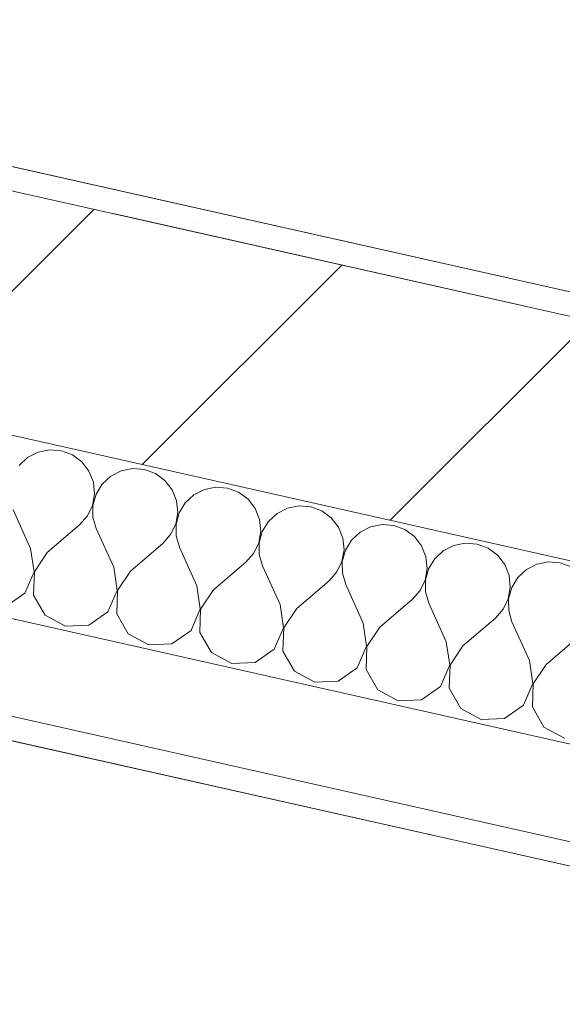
# Model space of a CAD drawing. Header units: millimetres. Extents: x -7145539 to 8272368, y 6117771 to 6337028.
# Tile 103 of 213: x -6869439 to -6868984, y 6134714 to 6135540. Entities that reach past the tile are written whole.
import ezdxf
from ezdxf.enums import TextEntityAlignment as Align

# ---------------------------------------------------------------- set-up
doc = ezdxf.new("R2010")
doc.units = ezdxf.units.MM
doc.header["$MEASUREMENT"] = 0
doc.linetypes.add('Штрихпунктирная', pattern=[670.277762, 352.777767, -176.388884, 0, -141.111112])
for name, color, linetype in [('S - квартира_помещение.АР', 7, 'Continuous'), ('АР-Стены_внешние_.АР', 7, 'Continuous'), ('АР-Чертеж-Оси_Осевые размеры.АР', 7, 'Continuous'), ('АР-Чертеж-Размеры.АР', 7, 'Continuous')]:
    doc.layers.add(name, color=color, linetype=linetype)
for name, color, linetype, lineweight in [('АР-Стены_внешние_.АР_Ном._пера__1', 7, 'Continuous', 30), ('АР-Стены_внешние_.АР_Ном._пера__120', 7, 'Continuous', 0), ('АР-Чертеж-Оси_Осевые размеры.АР_Ном._пера__120', 7, 'Continuous', 0), ('АР-Чертеж-Размеры.АР_Ном._пера__1', 7, 'Continuous', 0)]:
    doc.layers.add(name, color=color, linetype=linetype, lineweight=lineweight)
doc.styles.add('РЎР“Р•РќР•Р\xa0Р\x98Р\xa0_РЎРўР\x98Р›Р¬_2', font='GOTHIC.TTF')
doc.styles.add('РЎР“Р•РќР•Р\xa0Р\x98Р\xa0_РЎРўР\x98Р›Р¬_6', font='GOST_Common.ttf')
doc.dimstyles.new('СГЕНЕРИР_СТИЛЬ__8', dxfattribs={"dimtxt": 150, "dimasz": 237.5, "dimexe": 0.18, "dimexo": 0.0625, "dimgap": 0, "dimtad": 1, "dimdec": 0, "dimzin": 0, "dimdsep": 46, "dimtxsty": 'РЎР“Р•РќР•Р\xa0Р\x98Р\xa0_РЎРўР\x98Р›Р¬_6', "dimblk": 'ARROWHEAD_6', "dimblk1": 'ARROWHEAD_6', "dimblk2": 'ARROWHEAD_6', "dimcen": 0.09, "dimse1": 1, "dimse2": 1, "dimclrd": 7, "dimclre": 7, "dimclrt": 7, "dimazin": 0, "dimtfac": 1, "dimtdec": 4, "dimtmove": 2, "dimatfit": 3, "dimfxl": 1, "dimtolj": 1, "dimtzin": 0, "dimarcsym": 0})

# ---------------------------------------------------------------- blocks, each defined once
blk = doc.blocks.new('*X807', base_point=(-6256761.35, 6562677.79))
at = {"layer": 'АР-Стены_внешние_.АР_Ном._пера__1', "color": 7, "linetype": 'Continuous', "lineweight": 0}
for p, q in [((-6869413.57, 6135179.46), (-6869423.24, 6135177.56)), ((-6869403.75, 6135178.65), (-6869413.57, 6135179.46)), ((-6869432.02, 6135173.09), (-6869439.24, 6135166.39)), ((-6869423.24, 6135177.56), (-6869432.02, 6135173.09)), ((-6869394.53, 6135175.18), (-6869403.75, 6135178.65)), ((-6869386.6, 6135169.33), (-6869394.53, 6135175.18)), ((-6869380.58, 6135161.53), (-6869386.6, 6135169.33)), ((-6869343.88, 6135163.81), (-6869353.55, 6135161.91)), ((-6869334.06, 6135163), (-6869343.88, 6135163.81)), ((-6869324.83, 6135159.53), (-6869334.06, 6135163)), ((-6869376.91, 6135152.39), (-6869380.58, 6135161.53)), ((-6869362.33, 6135157.43), (-6869369.55, 6135150.73)), ((-6869353.55, 6135161.91), (-6869362.33, 6135157.43)), ((-6869316.91, 6135153.68), (-6869324.83, 6135159.53)), ((-6869375.88, 6135142.59), (-6869376.91, 6135152.39)), ((-6869369.55, 6135150.73), (-6869374.67, 6135142.31)), ((-6869310.88, 6135145.88), (-6869316.91, 6135153.68)), ((-6869283.85, 6135146.25), (-6869292.64, 6135141.78)), ((-6869274.19, 6135148.16), (-6869283.85, 6135146.25)), ((-6869264.37, 6135147.34), (-6869274.19, 6135148.16)), ((-6869255.14, 6135143.88), (-6869264.37, 6135147.34)), ((-6869377.57, 6135132.88), (-6869375.88, 6135142.59)), ((-6869374.67, 6135142.31), (-6869377.29, 6135132.81)), ((-6869307.22, 6135136.73), (-6869310.88, 6135145.88)), ((-6869292.64, 6135141.78), (-6869299.86, 6135135.08)), ((-6869247.22, 6135138.02), (-6869255.14, 6135143.88)), ((-6869241.19, 6135130.23), (-6869247.22, 6135138.02)), ((-6869381.85, 6135124), (-6869377.57, 6135132.88)), ((-6869377.29, 6135132.81), (-6869377.22, 6135122.96)), ((-6869306.19, 6135126.93), (-6869307.22, 6135136.73)), ((-6869299.86, 6135135.08), (-6869304.98, 6135126.66)), ((-6869237.52, 6135121.08), (-6869241.19, 6135130.23)), ((-6869214.16, 6135130.6), (-6869222.94, 6135126.13)), ((-6869204.49, 6135132.5), (-6869214.16, 6135130.6)), ((-6869194.67, 6135131.69), (-6869204.49, 6135132.5)), ((-6869185.45, 6135128.23), (-6869194.67, 6135131.69)), ((-6869429.5, 6135096.58), (-6869444.15, 6135129.16)), ((-6869388.4, 6135116.63), (-6869381.85, 6135124)), ((-6869377.22, 6135122.96), (-6869374.46, 6135113.5)), ((-6869307.88, 6135117.23), (-6869306.19, 6135126.93)), ((-6869304.98, 6135126.66), (-6869307.6, 6135117.16)), ((-6869222.94, 6135126.13), (-6869230.17, 6135119.43)), ((-6869177.52, 6135122.37), (-6869185.45, 6135128.23)), ((-6869171.5, 6135114.57), (-6869177.52, 6135122.37)), ((-6869415.56, 6135093.45), (-6869388.4, 6135116.63)), ((-6869359.81, 6135080.93), (-6869374.46, 6135113.5)), ((-6869312.16, 6135108.35), (-6869307.88, 6135117.23)), ((-6869307.6, 6135117.16), (-6869307.53, 6135107.31)), ((-6869236.5, 6135111.28), (-6869237.52, 6135121.08)), ((-6869230.17, 6135119.43), (-6869235.29, 6135111.01)), ((-6869167.83, 6135105.43), (-6869171.5, 6135114.57)), ((-6869144.47, 6135114.95), (-6869153.25, 6135110.48)), ((-6869134.8, 6135116.85), (-6869144.47, 6135114.95)), ((-6869124.98, 6135116.04), (-6869134.8, 6135116.85)), ((-6869115.76, 6135112.57), (-6869124.98, 6135116.04)), ((-6869318.7, 6135100.98), (-6869312.16, 6135108.35)), ((-6869307.53, 6135107.31), (-6869304.77, 6135097.85)), ((-6869238.19, 6135101.57), (-6869236.5, 6135111.28)), ((-6869235.29, 6135111.01), (-6869237.91, 6135101.51)), ((-6869166.81, 6135095.63), (-6869167.83, 6135105.43)), ((-6869153.25, 6135110.48), (-6869160.47, 6135103.78)), ((-6869107.83, 6135106.72), (-6869115.76, 6135112.57)), ((-6869101.81, 6135098.92), (-6869107.83, 6135106.72)), ((-6869426.67, 6135077.27), (-6869429.5, 6135096.58)), ((-6869345.87, 6135077.8), (-6869318.7, 6135100.98)), ((-6869290.12, 6135065.28), (-6869304.77, 6135097.85)), ((-6869242.47, 6135092.7), (-6869238.19, 6135101.57)), ((-6869237.91, 6135101.51), (-6869237.84, 6135091.66)), ((-6869160.47, 6135103.78), (-6869165.59, 6135095.36)), ((-6869098.14, 6135089.78), (-6869101.81, 6135098.92)), ((-6869074.78, 6135099.3), (-6869083.56, 6135094.82)), ((-6869065.11, 6135101.2), (-6869074.78, 6135099.3)), ((-6869055.29, 6135100.39), (-6869065.11, 6135101.2)), ((-6869046.06, 6135096.92), (-6869055.29, 6135100.39)), ((-6869038.14, 6135091.07), (-6869046.06, 6135096.92)), ((-6869415.56, 6135093.45), (-6869426.39, 6135077.21)), ((-6869249.01, 6135085.33), (-6869242.47, 6135092.7)), ((-6869237.84, 6135091.66), (-6869235.07, 6135082.2)), ((-6869168.5, 6135085.92), (-6869166.81, 6135095.63)), ((-6869165.59, 6135095.36), (-6869168.22, 6135085.86)), ((-6869097.11, 6135079.98), (-6869098.14, 6135089.78)), ((-6869083.56, 6135094.82), (-6869090.78, 6135088.12)), ((-6869032.11, 6135083.27), (-6869038.14, 6135091.07)), ((-6869356.98, 6135061.62), (-6869359.81, 6135080.93)), ((-6869276.18, 6135062.15), (-6869249.01, 6135085.33)), ((-6869220.43, 6135049.62), (-6869235.07, 6135082.2)), ((-6869172.78, 6135077.04), (-6869168.5, 6135085.92)), ((-6869168.22, 6135085.86), (-6869168.14, 6135076)), ((-6869098.8, 6135070.27), (-6869097.11, 6135079.98)), ((-6869090.78, 6135088.12), (-6869095.9, 6135079.7)), ((-6869028.45, 6135074.12), (-6869032.11, 6135083.27)), ((-6869005.08, 6135083.64), (-6869013.87, 6135079.17)), ((-6868995.42, 6135085.55), (-6869005.08, 6135083.64)), ((-6868985.6, 6135084.73), (-6868995.42, 6135085.55)), ((-6868976.37, 6135081.27), (-6868985.6, 6135084.73)), ((-6869434.41, 6135059.35), (-6869426.67, 6135077.27)), ((-6869426.39, 6135077.21), (-6869427.05, 6135057.7)), ((-6869345.87, 6135077.8), (-6869356.69, 6135061.55)), ((-6869179.32, 6135069.68), (-6869172.78, 6135077.04)), ((-6869168.14, 6135076), (-6869165.38, 6135066.55)), ((-6869095.9, 6135079.7), (-6869098.52, 6135070.2)), ((-6869027.42, 6135064.32), (-6869028.45, 6135074.12)), ((-6869021.09, 6135072.47), (-6869026.21, 6135064.05)), ((-6869013.87, 6135079.17), (-6869021.09, 6135072.47)), ((-6869287.28, 6135045.97), (-6869290.12, 6135065.28)), ((-6869206.49, 6135046.49), (-6869179.32, 6135069.68)), ((-6869150.73, 6135033.97), (-6869165.38, 6135066.55)), ((-6869103.08, 6135061.39), (-6869098.8, 6135070.27)), ((-6869098.52, 6135070.2), (-6869098.45, 6135060.35)), ((-6869029.11, 6135054.62), (-6869027.42, 6135064.32)), ((-6869026.21, 6135064.05), (-6869028.83, 6135054.55)), ((-6869450.41, 6135048.18), (-6869434.41, 6135059.35)), ((-6869427.05, 6135057.7), (-6869417.36, 6135040.76)), ((-6869364.72, 6135043.7), (-6869356.98, 6135061.62)), ((-6869356.69, 6135061.55), (-6869357.36, 6135042.05)), ((-6869276.18, 6135062.15), (-6869287, 6135045.9)), ((-6869109.63, 6135054.02), (-6869103.08, 6135061.39)), ((-6869098.45, 6135060.35), (-6869095.69, 6135050.89)), ((-6869217.59, 6135030.31), (-6869220.43, 6135049.62)), ((-6869136.8, 6135030.84), (-6869109.63, 6135054.02)), ((-6869081.04, 6135018.32), (-6869095.69, 6135050.89)), ((-6869033.39, 6135045.74), (-6869029.11, 6135054.62)), ((-6869028.83, 6135054.55), (-6869028.76, 6135044.7)), ((-6869417.36, 6135040.76), (-6869400.21, 6135031.44)), ((-6869380.72, 6135032.53), (-6869364.72, 6135043.7)), ((-6869357.36, 6135042.05), (-6869347.67, 6135025.1)), ((-6869295.02, 6135028.05), (-6869287.28, 6135045.97)), ((-6869287, 6135045.9), (-6869287.67, 6135026.39)), ((-6869206.49, 6135046.49), (-6869217.31, 6135030.25)), ((-6869039.93, 6135038.37), (-6869033.39, 6135045.74)), ((-6869028.76, 6135044.7), (-6869026, 6135035.24)), ((-6869400.21, 6135031.44), (-6869380.72, 6135032.53)), ((-6869147.9, 6135014.66), (-6869150.73, 6135033.97)), ((-6869136.8, 6135030.84), (-6869147.62, 6135014.6)), ((-6869067.1, 6135015.19), (-6869039.93, 6135038.37)), ((-6869011.35, 6135002.67), (-6869026, 6135035.24)), ((-6869347.67, 6135025.1), (-6869330.52, 6135015.78)), ((-6869311.03, 6135016.87), (-6869295.02, 6135028.05)), ((-6869287.67, 6135026.39), (-6869277.98, 6135009.45)), ((-6869225.33, 6135012.39), (-6869217.59, 6135030.31)), ((-6869217.31, 6135030.25), (-6869217.97, 6135010.74)), ((-6868997.41, 6134999.54), (-6868970.24, 6135022.72)), ((-6869330.52, 6135015.78), (-6869311.03, 6135016.87)), ((-6869155.64, 6134996.74), (-6869147.9, 6135014.66)), ((-6869147.62, 6135014.6), (-6869148.28, 6134995.09)), ((-6869078.21, 6134999.01), (-6869081.04, 6135018.32)), ((-6869067.1, 6135015.19), (-6869077.92, 6134998.94)), ((-6869277.98, 6135009.45), (-6869260.82, 6135000.13)), ((-6869241.34, 6135001.22), (-6869225.33, 6135012.39)), ((-6869217.97, 6135010.74), (-6869208.28, 6134993.8)), ((-6869260.82, 6135000.13), (-6869241.34, 6135001.22)), ((-6869085.95, 6134981.09), (-6869078.21, 6134999.01)), ((-6869077.92, 6134998.94), (-6869078.59, 6134979.44)), ((-6869008.51, 6134983.36), (-6869011.35, 6135002.67)), ((-6868997.41, 6134999.54), (-6869008.23, 6134983.29)), ((-6869208.28, 6134993.8), (-6869191.13, 6134984.48)), ((-6869171.64, 6134985.57), (-6869155.64, 6134996.74)), ((-6869148.28, 6134995.09), (-6869138.59, 6134978.15)), ((-6869191.13, 6134984.48), (-6869171.64, 6134985.57)), ((-6869101.95, 6134969.92), (-6869085.95, 6134981.09)), ((-6869016.25, 6134965.44), (-6869008.51, 6134983.36)), ((-6869008.23, 6134983.29), (-6869008.9, 6134963.78)), ((-6869138.59, 6134978.15), (-6869121.44, 6134968.83)), ((-6869078.59, 6134979.44), (-6869068.9, 6134962.49)), ((-6869121.44, 6134968.83), (-6869101.95, 6134969.92)), ((-6869032.26, 6134954.26), (-6869016.25, 6134965.44)), ((-6869068.9, 6134962.49), (-6869051.75, 6134953.17)), ((-6869008.9, 6134963.78), (-6868999.21, 6134946.84)), ((-6869051.75, 6134953.17), (-6869032.26, 6134954.26)), ((-6868999.21, 6134946.84), (-6868982.06, 6134937.52))]:
    blk.add_line(p, q, dxfattribs=at)
blk = doc.blocks.new('Стена_202_1', base_point=(-6876190.87, 6136911.64))
at = {"layer": 'АР-Стены_внешние_.АР', "linetype": 'Continuous', "lineweight": 0, "true_color": 0x000000}
h = blk.add_hatch(dxfattribs=at)
h.set_pattern_fill('ШТУКАТУРКА__ГИПС_01_0001', color=18, style=0, pattern_type=2)
h.set_pattern_definition([(45, (-6256761.35, 6563027.8), (-111.369318, 111.369318), [0, -105, 0, -157.5]), (110, (-6256411.35, 6563027.8), (148.001588, 53.868173), [0, -77, 0, -133])])
h.paths.add_polyline_path([(-6868859.14, 6135285.47), (-6869649.39, 6135462.96), (-6869653.78, 6135443.45), (-6868863.52, 6135265.96)])
h = blk.add_hatch(dxfattribs=at)
h.set_pattern_fill('БЛОКИ_БЕТОННЫЕ_ЭФФЕКТИВН_70', color=18, style=0, pattern_type=2)
h.set_pattern_definition([(45, (-6256761.35, 6562677.8), (-127.27922, 127.27922), [])])
h.paths.add_polyline_path([(-6868844.01, 6135261.58), (-6869653.78, 6135443.45), (-6869697.6, 6135248.31), (-6868887.83, 6135066.44)])
at = {"layer": 'АР-Стены_внешние_.АР_Ном._пера__1', "color": 7, "linetype": 'Continuous', "lineweight": 15}
for p, q in [((-6868844.01, 6135261.58), (-6869653.78, 6135443.45)), ((-6869697.6, 6135248.31), (-6868887.83, 6135066.44))]:
    blk.add_line(p, q, dxfattribs=at)
at = {"layer": 'АР-Стены_внешние_.АР_Ном._пера__1', "color": 7, "linetype": 'Continuous', "lineweight": 0}
for p, q in [((-6869730.47, 6135101.95), (-6868546.16, 6134835.96)), ((-6869748.01, 6135023.9), (-6868535.46, 6134751.56))]:
    blk.add_line(p, q, dxfattribs=at)
at = {"layer": 'АР-Стены_внешние_.АР_Ном._пера__1', "color": 7, "linetype": 'Continuous', "lineweight": 0, "flags": 128}
for points in [[(-6868859.14, 6135285.47), (-6869649.39, 6135462.96)], [(-6869752.39, 6135004.38), (-6868532.78, 6134730.47)]]:
    blk.add_lwpolyline(points, dxfattribs=at)
at = {"layer": 'АР-Стены_внешние_.АР', "color": 7, "lineweight": 0}
blk.add_blockref('*X807', (-6256761.35, 6562677.79), dxfattribs=at)
blk = doc.blocks.new('*D1178', base_point=(-6256761.35, 6562677.79))
at = {"layer": 'АР-Чертеж-Размеры.АР_Ном._пера__1', "color": 7, "linetype": 'Continuous', "lineweight": 0, "transparency": 16777216}
for p, q in [((-6869143.94, 6139897.43), (-6869185.03, 6139714.49)), ((-6869090.46, 6139565.13), (-6869279.59, 6139863.84)), ((-6869413.71, 6139765.85), (-6868956.35, 6139663.12)), ((-6869185.03, 6139714.49), (-6870116.43, 6135567.88)), ((-6870211, 6135717.23), (-6870021.87, 6135418.52)), ((-6870345.11, 6135619.24), (-6869887.76, 6135516.51)), ((-6870116.43, 6135567.88), (-6870157.53, 6135384.94))]:
    blk.add_line(p, q, dxfattribs=at)
at = {"layer": 'АР-Чертеж-Размеры.АР_Ном._пера__1', "color": 7, "lineweight": 0, "transparency": 16777216, "insert": (-6869909.94, 6136689.84), "char_height": 150, "attachment_point": 7, "rotation": 77.34041, "style": 'РЎР“Р•РќР•Р\xa0Р\x98Р\xa0_РЎРўР\x98Р›Р¬_6'}
blk.add_mtext('\\A1;{\\pql;\\fGOST Common|b0|i0|c204|p0;\\W1.000000;4\xa0250}', dxfattribs=at)
blk = doc.blocks.new('ARROWHEAD_6')
at = {"color": 0, "linetype": 'Continuous', "lineweight": 0}
for p, q in [((-0.5, -0.5), (0.5, 0.5)), ((0, 0), (-1, 0))]:
    blk.add_line(p, q, dxfattribs=at)
blk = doc.blocks.new('Стандартный Маркер Сетки[217]_1', base_point=(-6907618.89, 6143970.27))
at = {"layer": 'АР-Чертеж-Оси_Осевые размеры.АР_Ном._пера__120', "color": 7, "linetype": 'Штрихпунктирная', "lineweight": 0}
blk.add_line((-6906643.19, 6143751.13), (-6827702, 6126021.36), dxfattribs=at)
at = {"layer": 'АР-Чертеж-Оси_Осевые размеры.АР_Ном._пера__120', "color": 7, "lineweight": 0, "style": 'РЎР“Р•РќР•Р\xa0Р\x98Р\xa0_РЎРўР\x98Р›Р¬_2'}
for tag, p in [('AC_MarkerText_1_0', (-6908036.81, 6144260.91)), ('AC_MarkerText_1_1', (-6826168.52, 6125873.73))]:
    blk.add_attdef(tag, text='', height=350, rotation=347.34172, dxfattribs=at).set_placement(p, align=Align.TOP_CENTER)
blk = doc.blocks.new('Стандартный Маркер Сетки[222]_1', base_point=(-6907618.89, 6143970.27))
at = {"layer": 'АР-Чертеж-Оси_Осевые размеры.АР_Ном._пера__120', "color": 7, "linetype": 'Штрихпунктирная', "lineweight": 0}
blk.add_line((-6906643.19, 6143751.13), (-6827702, 6126021.36), dxfattribs=at)
at = {"layer": 'АР-Чертеж-Оси_Осевые размеры.АР_Ном._пера__120', "color": 7, "lineweight": 0, "style": 'РЎР“Р•РќР•Р\xa0Р\x98Р\xa0_РЎРўР\x98Р›Р¬_2'}
for tag, p in [('AC_MarkerText_1_0', (-6908036.81, 6144260.91)), ('AC_MarkerText_1_1', (-6826168.52, 6125873.73))]:
    blk.add_attdef(tag, text='', height=350, rotation=347.34172, dxfattribs=at).set_placement(p, align=Align.TOP_CENTER)
blk = doc.blocks.new('Стандартный Маркер Сетки[226]_1', base_point=(-6907618.89, 6143970.27))
at = {"layer": 'АР-Чертеж-Оси_Осевые размеры.АР_Ном._пера__120', "color": 7, "linetype": 'Штрихпунктирная', "lineweight": 0}
blk.add_line((-6906643.19, 6143751.13), (-6827702, 6126021.36), dxfattribs=at)
at = {"layer": 'АР-Чертеж-Оси_Осевые размеры.АР_Ном._пера__120', "color": 7, "lineweight": 0, "style": 'РЎР“Р•РќР•Р\xa0Р\x98Р\xa0_РЎРўР\x98Р›Р¬_2'}
for tag, p in [('AC_MarkerText_1_0', (-6908036.81, 6144260.91)), ('AC_MarkerText_1_1', (-6826168.52, 6125873.73))]:
    blk.add_attdef(tag, text='', height=350, rotation=347.34172, dxfattribs=at).set_placement(p, align=Align.TOP_CENTER)
blk = doc.blocks.new('Стандартный Маркер Сетки[233]_1', base_point=(-6907618.89, 6143970.27))
at = {"layer": 'АР-Чертеж-Оси_Осевые размеры.АР_Ном._пера__120', "color": 7, "linetype": 'Штрихпунктирная', "lineweight": 0}
blk.add_line((-6906643.19, 6143751.13), (-6827702, 6126021.36), dxfattribs=at)
at = {"layer": 'АР-Чертеж-Оси_Осевые размеры.АР_Ном._пера__120', "color": 7, "lineweight": 0, "style": 'РЎР“Р•РќР•Р\xa0Р\x98Р\xa0_РЎРўР\x98Р›Р¬_2'}
for tag, p in [('AC_MarkerText_1_0', (-6908036.81, 6144260.91)), ('AC_MarkerText_1_1', (-6826168.52, 6125873.73))]:
    blk.add_attdef(tag, text='', height=350, rotation=347.34172, dxfattribs=at).set_placement(p, align=Align.TOP_CENTER)

msp = doc.modelspace()

# ---------------------------------------------------------------- linework, layer by layer
at = {"layer": 'S - квартира_помещение.АР', "color": 254, "linetype": 'Continuous', "lineweight": 0, "true_color": 0xffe1c4, "flags": 128}
msp.add_lwpolyline([(-6872713.12, 6136151.05), (-6868859.12, 6135285.47), (-6867927.81, 6139432.1), (-6870610.98, 6140034.71), (-6870742.48, 6139449.2), (-6871913.31, 6139712.16)], close=True, dxfattribs=at)
at = {"layer": 'АР-Стены_внешние_.АР_Ном._пера__120', "color": 7, "linetype": 'Continuous', "lineweight": 15}
msp.add_lwpolyline([(-6851524.33, 6146207.3), (-6854998.77, 6146987.64), (-6855119.21, 6146451.37), (-6858074.63, 6147115.14), (-6857228.85, 6150880.93), (-6866156.08, 6152885.89), (-6866615.07, 6150842.18), (-6869649.96, 6151523.79), (-6869470.25, 6152323.92), (-6873011.92, 6153119.36), (-6876728.55, 6136571.21), (-6854736.26, 6131631.84)], dxfattribs=at)

# ---------------------------------------------------------------- block references
at = {"layer": 'АР-Стены_внешние_.АР', "color": 7, "lineweight": 0}
msp.add_blockref('Стена_202_1', (-6876190.87, 6136911.64), dxfattribs=at)
at = {"layer": 'АР-Чертеж-Оси_Осевые размеры.АР', "color": 8, "linetype": 'Continuous', "lineweight": 15}
for name in ['Стандартный Маркер Сетки[217]_1', 'Стандартный Маркер Сетки[222]_1', 'Стандартный Маркер Сетки[226]_1', 'Стандартный Маркер Сетки[233]_1']:
    msp.add_blockref(name, (-6907618.89, 6143970.27), dxfattribs=at)

# ---------------------------------------------------------------- dimensions: what is measured, and where the dimension line sits
at = {"layer": 'АР-Чертеж-Размеры.АР', "color": 7, "linetype": 'Continuous', "lineweight": 0}
dim = msp.add_linear_dim(base=(-6870116.43, 6135567.88), p1=(-6868054.6, 6139460.57), p2=(-6869828.15, 6135503.12), angle=257.34041, dimstyle='СГЕНЕРИР_СТИЛЬ__8', dxfattribs=at)
dim.commit()
dim.dimension.update_dxf_attribs({"geometry": '*D1178', "text_midpoint": (-6869926.73, 6136957.34), "dimtype": 160, "text_rotation": 77.34041})

doc.saveas('drawing.dxf')
